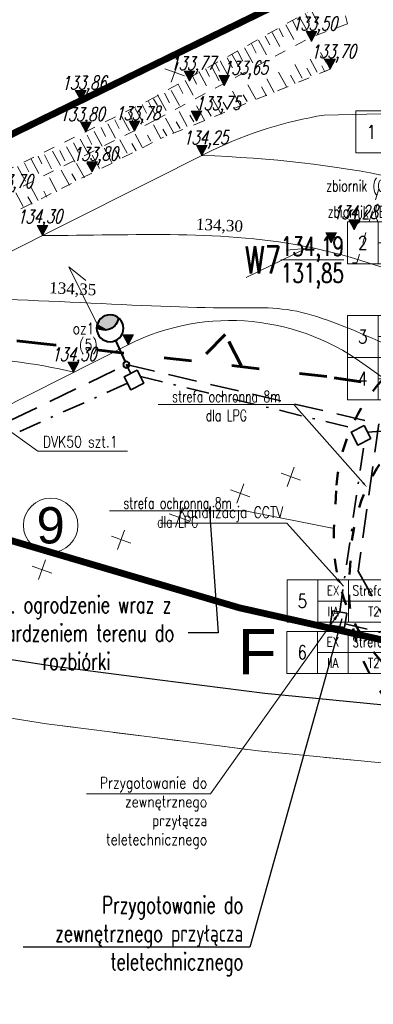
# Model space of a CAD drawing. Header units: metres. Extents: x 7472034 to 8440138, y 5890133 to 5961460.
# Tile 6 of 103: x 8439465 to 8439481, y 5890355 to 5890398. Entities that reach past the tile are written whole.
import ezdxf
from ezdxf import colors
from ezdxf.entities.mleader import LeaderData, LeaderLine
from ezdxf.enums import TextEntityAlignment as Align
from ezdxf.math import Vec2, Vec3

# ---------------------------------------------------------------- set-up
doc = ezdxf.new("R2010")
doc.units = ezdxf.units.M
doc.header["$MEASUREMENT"] = 0
for name, pattern in [('$0$L218_500', [1, 0.5, -0.5]), ('ACAD_ISO03W100', [30, 12, -18]), ('BUW', [1.5, 1, -0.5]), ('CENTER', [2, 1.25, -0.25, 0.25, -0.25]), ('DASHDOTX2', [2, 1, -0.5, 0, -0.5]), ('DASHED', [19.05, 12.7, -6.35])]:
    doc.linetypes.add(name, pattern=pattern)
doc.layers.get('0').update_dxf_attribs({"linetype": 'CONTINUOUS', "lineweight": 5})
for name, color, linetype, lineweight in [('### Krawężnik', 6, 'CONTINUOUS', 5), ('### rzędne', 172, 'CONTINUOUS', 5), ('___DR.warstwice', 7, 'CONTINUOUS', 5), ('__GRANICA', 5, 'ACAD_ISO03W100', 80), ('_a_widok', 7, 'CONTINUOUS', 5), ('_IS.BLOK.KD.doziemne', 7, 'CONTINUOUS', 5), ('_IS.BLOK.T', 7, 'CONTINUOUS', 5), ('_IS.KD.opis.1', 138, 'CONTINUOUS', 18), ('_T_opisik.0', 16, 'CONTINUOUS', 20), ('_T_strefa_opis', 178, 'CONTINUOUS', 18), ('_T_zbiornik.opis', 190, 'CONTINUOUS', 13), ('a___skarpa', 7, 'CONTINUOUS', 5), ('a_opisy', 7, 'CONTINUOUS', 18), ('E_BLOK', 170, 'CONTINUOUS', 20), ('E_Kable_ziemia2', 10, 'DASHED', 35), ('E_Kanal_sterownicze', 10, 'DASHDOTX2', 35), ('E_LAMPY', 10, 'CONTINUOUS', 25), ('E_OPIS_170', 170, 'CONTINUOUS', 30), ('T_strefa-8', 20, 'ACAD_ISO03W100', 50), ('ZAG-OBRYS005', 7, 'CONTINUOUS', 0), ('ZAG-OBRYS070', 7, 'CONTINUOUS', 70)]:
    doc.layers.add(name, color=color, linetype=linetype, lineweight=lineweight)
doc.layers.add('2D - Ogólne', color=7, linetype='CONTINUOUS')
doc.layers.add('_IS.A.śmieci', color=21, linetype='CONTINUOUS', lineweight=30, plot=False)
doc.layers.add('_IS_NO', color=11, linetype='CONTINUOUS', lineweight=20, plot=False)
doc.styles.add('ARIAL', font='arial.ttf')
doc.styles.add('ROMANS', font='ROMANS.shx', dxfattribs={"width": 0.8})
doc.styles.add('RS', font='Romans.shx', dxfattribs={"width": 0.7})
doc.styles.add('style2', font='romans.shx', dxfattribs={"width": 0.7, "oblique": 15})
doc.styles.add('wojtek 1', font='times.ttf', dxfattribs={"height": 0.6})
doc.dimstyles.new('1', dxfattribs={"dimscale": 0.04, "dimtxt": 5, "dimasz": 25, "dimexe": 1, "dimexo": 0, "dimgap": 1, "dimtad": 1, "dimdec": 1, "dimrnd": 0.5, "dimdsep": 46, "dimtxsty": 'ROMANS', "dimcen": 0, "dimclrt": 2, "dimadec": 0, "dimazin": 0, "dimtfac": 1, "dimtdec": 1, "dimtofl": 0, "dimtmove": 2, "dimatfit": 3, "dimfxl": 0, "dimtolj": 1, "dimarcsym": 0})

# ---------------------------------------------------------------- blocks, each defined once
blk = doc.blocks.new('23123')
at = {"layer": 'a_opisy', "linetype": '$0$L218_500'}
blk.add_hatch(color=250, dxfattribs=at).paths.add_polyline_path([(8443019.233, 5888878.045), (8443018.761, 5888878.045), (8443018.289, 5888878.045), (8443018.761, 5888877.161)])
at = {"layer": 'a_opisy', "color": 250, "linetype": 'CENTER'}
for points in [[(8443018.289, 5888878.045), (8443018.761, 5888878.045)], [(8443019.233, 5888878.045), (8443018.761, 5888877.161), (8443018.289, 5888878.045)], [(8443018.289, 5888878.045), (8443018.761, 5888877.161), (8443019.233, 5888878.045)], [(8443019.233, 5888878.045), (8443018.761, 5888878.045)]]:
    blk.add_lwpolyline(points, dxfattribs=at)
blk = doc.blocks.new('A$C6DF46E0F')
at = {"linetype": '$0$L218_500'}
for p, q in [((-21.431, -9.812), (-12.931, -5.231)), ((-12.931, -5.231), (-12.615, -6.55)), ((-12.615, -6.55), (-14.304, -7.153)), ((-21.15, -10.685), (-14.304, -7.153)), ((-13.82, -7.8), (-13.415, -8.548)), ((-13.415, -8.548), (-20.794, -11.438)), ((-45.016, -21.056), (-21.45, -9.821)), ((-21.15, -10.685), (-27.974, -13.968)), ((-28.923, -15.376), (-20.904, -11.49)), ((-20.904, -11.49), (-20.794, -11.438))]:
    blk.add_line(p, q, dxfattribs=at)
at = {"ltscale": 0.1}
for p, q in [((-14.479, -6.073), (-14.297, -6.445)), ((-14.205, -5.935), (-13.9, -6.557)), ((-15.025, -6.39), (-14.834, -6.781)), ((-14.726, -6.228), (-14.392, -6.86)), ((-15.945, -6.885), (-15.611, -7.517)), ((-15.636, -6.719), (-15.454, -7.09)), ((-15.336, -6.557), (-14.991, -7.208)), ((-16.854, -7.375), (-16.653, -7.786)), ((-16.555, -7.214), (-16.211, -7.865)), ((-16.245, -7.047), (-16.054, -7.438)), ((-17.463, -7.703), (-17.253, -8.134)), ((-17.165, -7.542), (-16.811, -8.213)), ((-18.456, -8.221), (-18.289, -8.56)), ((-18.252, -8.1), (-17.918, -8.743)), ((-17.932, -7.975), (-17.712, -8.425)), ((-17.729, -7.816), (-17.364, -8.506)), ((-14.285, -8.091), (-13.982, -8.662)), ((-19.199, -8.563), (-18.865, -9.195)), ((-18.894, -8.452), (-18.727, -8.792)), ((-18.616, -8.37), (-18.311, -8.993)), ((-15.684, -8.645), (-15.345, -9.283)), ((-14.965, -8.319), (-14.647, -8.921)), ((-14.433, -8.489), (-14.245, -8.817)), ((-13.779, -8.382), (-13.649, -8.649)), ((-20.108, -9.104), (-19.907, -9.515)), ((-19.809, -8.957), (-19.465, -9.608)), ((-19.499, -8.725), (-19.307, -9.116)), ((-16.206, -8.934), (-15.887, -9.537)), ((-15.163, -8.787), (-14.954, -9.15)), ((-20.717, -9.498), (-20.507, -9.928)), ((-20.419, -9.379), (-20.065, -10.049)), ((-17.726, -9.457), (-17.371, -10.127)), ((-17.048, -9.178), (-16.709, -9.816)), ((-16.451, -9.277), (-16.226, -9.672)), ((-21.436, -9.85), (-21.131, -10.472)), ((-21.21, -9.74), (-21.039, -10.037)), ((-21.029, -9.567), (-20.664, -10.257)), ((-18.609, -9.757), (-18.255, -10.427)), ((-18.139, -9.924), (-17.968, -10.22)), ((-17.256, -9.624), (-17.085, -9.92)), ((-22.319, -10.316), (-22.127, -10.708)), ((-22.019, -10.155), (-21.685, -10.787)), ((-21.71, -9.988), (-21.528, -10.36)), ((-20.094, -10.311), (-19.739, -10.981)), ((-19.32, -10.071), (-18.966, -10.742)), ((-18.851, -10.238), (-18.679, -10.535)), ((-23.239, -10.812), (-22.905, -11.444)), ((-22.929, -10.645), (-22.747, -11.017)), ((-22.629, -10.483), (-22.285, -11.135)), ((-20.689, -10.598), (-20.335, -11.268)), ((-20.219, -10.765), (-20.048, -11.061)), ((-19.624, -10.478), (-19.453, -10.774)), ((-23.849, -11.14), (-23.505, -11.792)), ((-23.538, -10.973), (-23.347, -11.365)), ((-21.228, -10.877), (-20.904, -11.49)), ((-20.822, -11.083), (-20.651, -11.38)), ((-24.757, -11.63), (-24.546, -12.06)), ((-24.459, -11.469), (-24.104, -12.14)), ((-24.148, -11.302), (-23.947, -11.712)), ((-22.723, -11.518), (-22.404, -12.121)), ((-22.19, -11.688), (-22.003, -12.016)), ((-22.042, -11.291), (-21.739, -11.861)), ((-21.489, -11.333), (-21.358, -11.6)), ((-26.05, -12.133), (-25.746, -12.756)), ((-25.686, -11.981), (-25.352, -12.624)), ((-25.366, -11.958), (-25.146, -12.408)), ((-25.068, -11.798), (-24.704, -12.487)), ((-23.42, -11.885), (-23.081, -12.523)), ((-22.921, -11.986), (-22.711, -12.349)), ((-26.933, -12.488), (-26.741, -12.879)), ((-26.633, -12.327), (-26.299, -12.959)), ((-26.328, -12.187), (-26.161, -12.526)), ((-24.64, -12.542), (-24.301, -13.18)), ((-24.188, -12.518), (-23.962, -12.912)), ((-23.942, -12.175), (-23.624, -12.778)), ((-27.243, -12.634), (-26.899, -13.286)), ((-25.318, -12.821), (-24.963, -13.491)), ((-24.848, -12.988), (-24.677, -13.284)), ((-25.842, -13.161), (-25.518, -13.774)), ((-27.337, -13.801), (-27.018, -14.404)), ((-26.656, -13.574), (-26.353, -14.145)), ((-26.103, -13.744), (-25.972, -14.01)), ((-26.804, -13.972), (-26.617, -14.3))]:
    blk.add_line(p, q, dxfattribs=at)
blk = doc.blocks.new('A$C5FF37710')
at = {"layer": '### rzędne', "color": 0, "lineweight": 13, "flags": 128}
blk.add_lwpolyline([(25.683, 18.483), (28.307, 19.768), (27.44, 19.693)], dxfattribs=at)
at = {"layer": '### rzędne', "color": 0, "lineweight": 13, "elevation": 0, "flags": 128}
blk.add_lwpolyline([(19.169, 16.344), (17.868, 18.96), (18.62, 18.353)], dxfattribs=at)
blk = doc.blocks.new('NUMER_')
blk.add_circle((0, 0), 120)
at = {"style": 'ARIAL'}
blk.add_attdef('1', (-58.9, -80.2), '', height=170, rotation=360, dxfattribs=at)
blk = doc.blocks.new('Studnia SK1_v2')
at = {"color": 0, "linetype": 'Continuous', "ltscale": 2}
blk.add_lwpolyline([(0, 0.64), (0.64, 0.64), (0.64, 0), (0, 0), (0, 0.64)], dxfattribs=at)
blk = doc.blocks.new('LAM')
at = {"lineweight": 40}
blk.add_line((0, -161.6), (0, -18.6), dxfattribs=at)
for centre, radius in [((0, 0), 18.6), ((0, -243.8), 82.3)]:
    blk.add_circle(centre, radius, dxfattribs=at)
blk.add_arc((0, -321.8), 82.3, 28.27373, 151.72627, dxfattribs=at)
for points in [[(-72.5, -282.8), (-60.9, -299.2), (-51.7, -257.8)], [(18.2, -241.5), (-60.9, -299.2), (45.9, -253.5), (-32.8, -318.4)], [(-60.9, -299.2), (-18.2, -241.6), (18.2, -241.5)], [(-34, -246.9), (-60.9, -299.2), (-18.2, -241.6)], [(-51.7, -257.8), (-60.9, -299.2), (-34, -246.9)], [(-32.8, -318.4), (45.9, -253.5), (2.3, -326.1)], [(45.9, -253.5), (72.5, -282.8), (2.3, -326.1)], [(2.3, -326.1), (72.5, -282.8), (34, -318.8), (58.2, -302.7)]]:
    blk.add_solid(points, dxfattribs=at)
blk = doc.blocks.new('A$C2D0F1821')
at = {"ltscale": 0.1}
for p, q in [((0.457, 0.914), (0.457, 0)), ((0.914, 0.457), (0, 0.457))]:
    blk.add_line(p, q, dxfattribs=at)
blk = doc.blocks.new('A$C57F34CC8')
at = {"layer": '__GRANICA', "color": 246, "lineweight": 60, "ltscale": 0.1}
for p, q in [((60.653, 12.643), (59.507, 11.488)), ((60.653, 12.643), (59.507, 11.488)), ((61.359, 11.275), (60.653, 12.643)), ((61.359, 11.275), (60.653, 12.643))]:
    blk.add_line(p, q, dxfattribs=at)
blk.add_lwpolyline([(104.547, 61.491), (124.753, 8.665), (116.278, 0), (87.502, 5.853), (75.537, 9.185), (65.12, 10.793), (52.658, 12.238), (35.114, 14.256), (31.171, 14.725), (0, 23.879)], dxfattribs=at)
blk = doc.blocks.new('A$C1D2679FE')
at = {"layer": '### Krawężnik', "color": 0, "linetype": 'Continuous', "lineweight": 5}
for p, q in [((182.021, 33.024), (187.358, 32.196)), ((187.358, 32.196), (192.023, 31.596)), ((192.023, 31.596), (196.688, 30.996)), ((196.688, 30.996), (201.978, 30.481))]:
    blk.add_line(p, q, dxfattribs=at)
at = {"layer": '2D - Ogólne', "flags": 128}
blk.add_lwpolyline([(176.66, 36.503), (178.508, 36.16), (187.718, 34.731), (192.35, 34.135), (196.975, 33.54), (202.226, 33.029), (207.003, 32.564)], dxfattribs=at)
blk = doc.blocks.new('A$C2C426404')
at = {"layer": '_IS_NO'}
for points, knots in [([(34.698, 26.62, 0), (40.872, 26.411, 0), (49.613, 24.402), (56.18, 20.44, 0), (58.83, 19.205, 0), (59.094, 19.084, 0)], [0, 0, 0, 0, 10.980308, 19.583014, 20.554106, 20.554106, 20.554106, 20.554106]), ([(22.248, 20.37, 0), (26.428, 20.368, 0), (34.774, 19.718, 0), (38.927, 20.042, 0), (43.773, 17.836, 0), (51.081, 15.064, 0), (58.09, 9.696, 0), (65.348, 7.092, 0), (69.646, 6.131)], [0, 0, 0, 0, 12.098682, 16.721593, 20.958009, 26.678391, 41.18454, 48.39981, 48.39981, 48.39981, 48.39981])]:
    blk.add_open_spline(points, degree=3, knots=knots, dxfattribs=at)
at = {"layer": '_IS_NO', "ltscale": 0.1}
blk.add_open_spline([(27.676, 23.093, 0), (31.683, 23.091, 0), (38.091, 23.52, 0), (46.019, 20.448), (52.027, 18.016, 0), (57.481, 14.611, 0), (63.15, 12.168), (64.016, 9.527), (68.706, 8.717), (72.938, 7.781)], degree=3, knots=[0, 0, 0, 0, 11.95042, 19.079166, 25.479803, 30.852027, 32.945282, 39.663049, 46.673462, 46.673462, 46.673462, 46.673462], dxfattribs=at)
blk.add_open_spline([(17.171, 17.87, 0), (21.251, 17.924, 0), (25.659, 17.905, 0), (29.053, 17.065, 0)], degree=3, dxfattribs=at)
at = {"layer": '### rzędne', "color": 0, "linetype": '$0$L218_500', "lineweight": 25, "xscale": 0.5, "yscale": 0.5, "zscale": 0.5}
for p in [(-4221469.861, -2944406.941), (-4221469.038, -2944408.164), (-4221475.226, -2944408.682), (-4221473.706, -2944408.885), (-4221480.022, -2944409.543), (-4221474.925, -2944410.445), (-4221479.795, -2944410.933), (-4221477.654, -2944410.89), (-4221474.683, -2944411.96, 0), (-4221479.522, -2944412.677), (-4221481.704, -2944415.488, 0), (-4221467.978, -2944415.241), (-4221480.345, -2944421.51, 0)]:
    blk.add_blockref('23123', p, dxfattribs=at)
at = {"layer": '### rzędne', "color": 0, "linetype": 'CENTER', "lineweight": 25, "char_height": 0.6, "attachment_point": 1, "rotation": 0.4319, "style": 'style2'}
for s, insert in [('133,50', (38.672, 32.72)), ('133,70', (39.495, 31.497)), ('133,77', (33.307, 30.979)), ('133,65', (35.624, 30.775)), ('133,86', (28.511, 30.117)), ('133,75', (34.406, 29.216)), ('133,80', (28.427, 28.728)), ('133,78', (30.879, 28.771)), ('134,25', (33.87, 27.7, 0)), ('133,80', (29.012, 26.984)), ('133,70', (25.267, 25.769)), ('134,28', (40.465, 24.412)), ('134,30', (26.558, 24.223, 0)), ('134,30', (28.07, 18.15, 0))]:
    blk.add_mtext(s, dxfattribs=dict(at, insert=insert))
at = {"layer": '_IS_NO', "char_height": 0.5, "attachment_point": 1, "rotation": 357.2896, "style": 'wojtek 1'}
for s, insert in [('134,30', (34.446, 23.849, 0)), ('134,35', (27.984, 21.048, 0))]:
    blk.add_mtext(s, dxfattribs=dict(at, insert=insert))
blk = doc.blocks.new('TAB-STRFY-2')
for p, q in [((3180.9, 1818), (3180.9, 1787.1)), ((3105.9, 1787.1), (3105.9, 1756.2))]:
    blk.add_line(p, q)
for points in [[(3015.9, 1818), (3060.9, 1818), (3060.9, 1756.2), (3015.9, 1756.2)], [(3060.9, 1818), (3105.9, 1818), (3105.9, 1787.1), (3060.9, 1787.1)], [(3105.9, 1818), (3180.9, 1818), (3180.9, 1787.1), (3105.9, 1787.1)], [(3060.9, 1787.1), (3105.9, 1787.1), (3105.9, 1756.2), (3060.9, 1756.2)], [(3105.9, 1787.1), (3180.9, 1787.1), (3180.9, 1756.2), (3105.9, 1756.2)]]:
    blk.add_lwpolyline(points, close=True)
at = {"style": 'ROMANS', "width": 0.8, "flags": 12}
for tag, height, p in [('EX', 14, (3083.4, 1802.5)), ('STREFA', 15, (3143.4, 1802.5)), ('1', 14, (3038.4, 1787.1)), ('II', 14, (3083.4, 1771.6)), ('T2', 14, (3143.4, 1771.6))]:
    blk.add_attdef(tag, text='', height=height, dxfattribs=at).set_placement(p, align=Align.MIDDLE_CENTER)
blk = doc.blocks.new('Elektryk_v3')
at = {"layer": 'E_Kable_ziemia2', "color": 1, "ltscale": 0.1}
blk.add_lwpolyline([(-47.995, -75.123), (-39.478, -71.02), (-28.36, -73.623), (-29.271, -80.119), (-27.976, -82.445), (-13.99, -86.052), (-7.757, -86.534), (-3.364, -85.11), (2.01, -82.485), (2.01, -82.485), (6.783, -79.955), (12.443, -77.003), (12.65, -76.414), (9.372, -69.287), (17.624, -65.104), (18.058, -65.393), (24.483, -62.191), (21.935, -56.698), (21.703, -56.588), (17.902, -58.124)], dxfattribs=at)
at = {"layer": 'E_Kanal_sterownicze', "color": 1}
for points in [[(-39.281, -71.406), (-39.478, -71.02)], [(-38.855, -71.548), (-29.314, -73.863)], [(-39.423, -71.843), (-46.588, -75.038), (-46.928, -75.311)], [(-28.856, -73.989), (-26.906, -73.869)], [(-30.079, -81.92), (-28.996, -74.42)], [(-29.836, -82.44), (-13.99, -86.382), (-9.777, -86.987), (-8.866, -87.006), (-7.434, -86.967), (-3.299, -85.524), (2.15, -82.823), (2.15, -82.823), (2.15, -82.823), (13.056, -77.105)]]:
    blk.add_lwpolyline(points, dxfattribs=at)
for p, rotation in [((-39.57, -71.553), 296.9879690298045), ((-29.571, -73.994), 296.9879690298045), ((-30.395, -81.87), 261.1053203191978)]:
    blk.add_blockref('Studnia SK1_v2', p, dxfattribs=dict(at, rotation=rotation))
at = {"layer": 'E_LAMPY', "color": 1, "xscale": -0.007200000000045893, "yscale": 0.007200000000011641, "zscale": 0.0072, "rotation": 204.023319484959}
blk.add_blockref('LAM', (-39.478, -71.02), dxfattribs=at)
at = {"layer": 'E_OPIS_170', "color": 0, "lineweight": 20, "char_height": 0.5, "style": 'ROMANS'}
for s, insert, width, attachment_point in [('oz1', (-41.839, -69.179), 0.98774, 1), ('(5)', (-41.559, -69.894), 0.77622, 1), ('DVK50 szt.1', (-43.15, -74.168, 0), 4.13861, 1), ('{\\W0.8;Kanalizacja CCTV}', (-32.567, -77.274), 5.20885, 3), ('Przygotowanie do zewnętrznego przyłącza teletechnicznego', (-35.914, -89.196), 5.20885, 3)]:
    blk.add_mtext(s, dxfattribs=dict(at, insert=insert, width=width, attachment_point=attachment_point))
at = {"layer": 'E_OPIS_170', "color": 0, "lineweight": 20, "annotation_type": 0, "has_hookline": 1}
for points, hookline_direction, text_width in [([(-44.987, -73.674, 0), (-43.37, -74.835, 0), (-42.97, -74.835, 0)], 0, 3.505), ([(-29.914, -80.777), (-32.41, -78.001), (-32.81, -78.001)], 1, 5.124), ([(-30.079, -81.92), (-35.767, -89.938), (-36.167, -89.938)], 1, 5.029)]:
    blk.add_leader(points, dimstyle='1', override={"dimasz": 10}, dxfattribs=dict(at, hookline_direction=hookline_direction, text_width=text_width))
blk = doc.blocks.new('JPII.KD_aktualizacja rzędnych_20.12.2024')
at = {"layer": '_IS.KD.opis.1'}
ml = blk.add_multileader_mtext('Standard', dxfattribs=at)
ml.set_content('\\A1;{\\C134;D38\\H0.7x;\\C256;\\S134,15/132,75;}', color=256, style='RS')
ml.set_leader_properties()
ml.build(insert=Vec2(0, 0))
ml.multileader.update_dxf_attribs({"text_left_attachment_type": 2, "text_right_attachment_type": 2, "dogleg_length": 0.2, "arrow_head_size": 0.25})
ctx = ml.context
ctx.base_point, ctx.char_height, ctx.arrow_head_size, ctx.landing_gap_size, ctx.plane_origin = Vec3(8438618.092, 5890700.706), 1.2, 0.25, 0.3, Vec3(8438574.538, 5890674.964)
ctx.left_attachment, ctx.right_attachment, ctx.text_align_type = 2, 2, 1
notes = []
notes.append((ctx, [(1, (1, 1, 0), (8438624, 5890700.706), (-1, 0), 0.2, [(3, [(8438632.024, 5890691.664)], 0, [])])]))
ctx.mtext.insert, ctx.mtext.width, ctx.mtext.alignment, ctx.mtext.flow_direction = Vec3(8438620.946, 5890701.846), 6.18424, 2, 5
ml = blk.add_multileader_mtext('Standard', dxfattribs=at)
ml.set_content('\\A1;{\\C134;W7\\H0.7x;\\C256;\\S134,19/131,85;}', color=256, style='RS')
ml.set_leader_properties()
ml.build(insert=Vec2(0, 0))
ml.multileader.update_dxf_attribs({"text_left_attachment_type": 2, "text_right_attachment_type": 2, "dogleg_length": 0.2, "arrow_head_size": 0.25})
ctx = ml.context
ctx.base_point, ctx.char_height, ctx.arrow_head_size, ctx.landing_gap_size, ctx.plane_origin = Vec3(8438615.333, 5890683.583), 1.2, 0.25, 0.3, Vec3(8438567.633, 5890670.978)
ctx.left_attachment, ctx.right_attachment, ctx.text_align_type = 2, 2, 1
notes.append((ctx, [(1, (1, 1, 0), (8438620.641, 5890683.583), (-1, 0), 0.2, [(3, [(8438622.523, 5890689.954)], 0, [])])]))
ctx.mtext.insert, ctx.mtext.width, ctx.mtext.alignment, ctx.mtext.flow_direction = Vec3(8438617.887, 5890684.723), 6.18424, 2, 5
ml = blk.add_multileader_mtext('Standard', dxfattribs=at)
ml.set_content('\\A1;{\\C134;W6\\H0.7x;\\C256;\\S134,21/133,42;}', color=256, style='RS')
ml.set_leader_properties()
ml.build(insert=Vec2(0, 0))
ml.multileader.update_dxf_attribs({"text_left_attachment_type": 2, "text_right_attachment_type": 2, "dogleg_length": 0.2, "arrow_head_size": 0.25})
ctx = ml.context
ctx.base_point, ctx.char_height, ctx.arrow_head_size, ctx.landing_gap_size, ctx.plane_origin = Vec3(8438622.081, 5890685.494), 1.2, 0.25, 0.3, Vec3(8438578.374, 5890663.432)
ctx.left_attachment, ctx.right_attachment, ctx.text_align_type = 2, 2, 1
notes.append((ctx, [(1, (1, 1, 0), (8438627.389, 5890685.494), (-1, 0), 0.2, [(3, [(8438633.89, 5890687.552)], 0, [])])]))
ctx.mtext.insert, ctx.mtext.width, ctx.mtext.alignment, ctx.mtext.flow_direction = Vec3(8438624.635, 5890686.634), 9.34447, 2, 5
for ctx, leaders in notes:
    for number, flags, end, landing, length, lines in leaders:
        leader = LeaderData()
        leader.index, (leader.has_last_leader_line, leader.has_dogleg_vector, leader.attachment_direction) = number, flags
        leader.last_leader_point, leader.dogleg_vector, leader.dogleg_length = Vec3(end), Vec3(landing), length
        for number, points, colour, breaks in lines:
            line = LeaderLine()
            line.index, line.vertices, line.color, line.breaks = number, Vec3.list(points), colors.encode_raw_color(colour), breaks
            leader.lines.append(line)
        ctx.leaders.append(leader)
blk = doc.blocks.new('JPII.T.0')
at = {"layer": 'T_strefa-8', "ltscale": 0.05, "elevation": 0, "flags": 128}
blk.add_lwpolyline([(7471976.617, 5961421.614), (7471976.524, 5961419.947, 0.414214), (7471984.065, 5961411.514), (7471984.684, 5961411.479, 0.414214), (7471993.118, 5961419.021), (7471993.211, 5961420.688, 0.414214), (7471985.669, 5961429.122), (7471985.05, 5961429.156, 0.414214)], format="xyb", close=True, dxfattribs=at)
at = {"layer": 'T_strefa-8', "ltscale": 0.05, "flags": 128}
blk.add_lwpolyline([(7471994.972, 5961416.701), (7471995.039, 5961417.899, 0.414214), (7471987.496, 5961426.331), (7471985.698, 5961426.431, 0.414214), (7471977.266, 5961418.888), (7471977.199, 5961417.69, 0.414214), (7471984.742, 5961409.258), (7471986.54, 5961409.158, 0.414214)], format="xyb", close=True, dxfattribs=at)
at = {"layer": '_T_strefa_opis'}
ref = blk.add_blockref('TAB-STRFY-2', (7471887.016, 5961383.816), dxfattribs=dict(at, xscale=0.03, yscale=0.03, zscale=0.03))
ref.add_attrib('1', '1', dxfattribs={"layer": '0', "lineweight": 30, "height": 0.6, "style": 'ROMANS', "width": 0.8}).set_placement((7471978.167, 5961437.428), align=Align.MIDDLE_CENTER)
ref.add_attrib('EX', 'EX', dxfattribs={"layer": '0', "height": 0.42, "style": 'ROMANS', "width": 0.8}).set_placement((7471979.517, 5961437.892), align=Align.MIDDLE_CENTER)
ref.add_attrib('T2', 'T3/T1', dxfattribs={"layer": '0', "height": 0.42, "style": 'ROMANS', "width": 0.8}).set_placement((7471981.317, 5961436.964), align=Align.MIDDLE_CENTER)
ref.add_attrib('II', 'IIA', dxfattribs={"layer": '0', "height": 0.42, "style": 'ROMANS', "width": 0.8}).set_placement((7471979.517, 5961436.964), align=Align.MIDDLE_CENTER)
ref.add_attrib('STREFA', 'Strefa 1', dxfattribs={"layer": '0', "height": 0.45, "style": 'ROMANS', "width": 0.75}).set_placement((7471981.317, 5961437.892), align=Align.MIDDLE_CENTER)
ref = blk.add_blockref('TAB-STRFY-2', (7471886.638, 5961378.924), dxfattribs=dict(at, xscale=0.03, yscale=0.03, zscale=0.03))
ref.add_attrib('1', '2', dxfattribs={"layer": '0', "lineweight": 30, "height": 0.6, "style": 'ROMANS', "width": 0.8}).set_placement((7471977.79, 5961432.537), align=Align.MIDDLE_CENTER)
ref.add_attrib('EX', 'EX', dxfattribs={"layer": '0', "height": 0.42, "style": 'ROMANS', "width": 0.8}).set_placement((7471979.14, 5961433), align=Align.MIDDLE_CENTER)
ref.add_attrib('T2', 'T3/T1', dxfattribs={"layer": '0', "height": 0.42, "style": 'ROMANS', "width": 0.8}).set_placement((7471980.94, 5961432.073), align=Align.MIDDLE_CENTER)
ref.add_attrib('II', 'IIA', dxfattribs={"layer": '0', "height": 0.42, "style": 'ROMANS', "width": 0.8}).set_placement((7471979.14, 5961432.073), align=Align.MIDDLE_CENTER)
ref.add_attrib('STREFA', 'Strefa 1', dxfattribs={"layer": '0', "height": 0.45, "style": 'ROMANS', "width": 0.75}).set_placement((7471980.94, 5961433), align=Align.MIDDLE_CENTER)
ref = blk.add_blockref('TAB-STRFY-2', (7471886.638, 5961374.793), dxfattribs=dict(at, xscale=0.03, yscale=0.03, zscale=0.03))
ref.add_attrib('1', '3', dxfattribs={"layer": '0', "lineweight": 30, "height": 0.6, "style": 'ROMANS', "width": 0.8}).set_placement((7471977.79, 5961428.406), align=Align.MIDDLE_CENTER)
ref.add_attrib('EX', 'EX', dxfattribs={"layer": '0', "height": 0.42, "style": 'ROMANS', "width": 0.8}).set_placement((7471979.14, 5961428.869), align=Align.MIDDLE_CENTER)
ref.add_attrib('T2', 'T3/T1', dxfattribs={"layer": '0', "height": 0.42, "style": 'ROMANS', "width": 0.8}).set_placement((7471980.94, 5961427.942), align=Align.MIDDLE_CENTER)
ref.add_attrib('II', 'IIA', dxfattribs={"layer": '0', "height": 0.42, "style": 'ROMANS', "width": 0.8}).set_placement((7471979.14, 5961427.942), align=Align.MIDDLE_CENTER)
ref.add_attrib('STREFA', 'Strefa 1', dxfattribs={"layer": '0', "height": 0.45, "style": 'ROMANS', "width": 0.75}).set_placement((7471980.94, 5961428.869), align=Align.MIDDLE_CENTER)
ref = blk.add_blockref('TAB-STRFY-2', (7471886.638, 5961372.938), dxfattribs=dict(at, xscale=0.03, yscale=0.03, zscale=0.03))
ref.add_attrib('1', '4', dxfattribs={"layer": '0', "lineweight": 30, "height": 0.6, "style": 'ROMANS', "width": 0.8}).set_placement((7471977.79, 5961426.551), align=Align.MIDDLE_CENTER)
ref.add_attrib('EX', 'EX', dxfattribs={"layer": '0', "height": 0.42, "style": 'ROMANS', "width": 0.8}).set_placement((7471979.14, 5961427.014), align=Align.MIDDLE_CENTER)
ref.add_attrib('T2', 'T3/T1', dxfattribs={"layer": '0', "height": 0.42, "style": 'ROMANS', "width": 0.8}).set_placement((7471980.94, 5961426.087), align=Align.MIDDLE_CENTER)
ref.add_attrib('II', 'IIA', dxfattribs={"layer": '0', "height": 0.42, "style": 'ROMANS', "width": 0.8}).set_placement((7471979.14, 5961426.087), align=Align.MIDDLE_CENTER)
ref.add_attrib('STREFA', 'Strefa 1', dxfattribs={"layer": '0', "height": 0.45, "style": 'ROMANS', "width": 0.75}).set_placement((7471980.94, 5961427.014), align=Align.MIDDLE_CENTER)
ref = blk.add_blockref('TAB-STRFY-2', (7471883.983, 5961363.14), dxfattribs=dict(at, xscale=0.03, yscale=0.03, zscale=0.03))
ref.add_attrib('1', '5', dxfattribs={"layer": '0', "lineweight": 30, "height": 0.6, "style": 'ROMANS', "width": 0.8}).set_placement((7471975.134, 5961416.753), align=Align.MIDDLE_CENTER)
ref.add_attrib('EX', 'EX', dxfattribs={"layer": '0', "height": 0.42, "style": 'ROMANS', "width": 0.8}).set_placement((7471976.484, 5961417.216), align=Align.MIDDLE_CENTER)
ref.add_attrib('T2', 'T2', dxfattribs={"layer": '0', "height": 0.42, "style": 'ROMANS', "width": 0.8}).set_placement((7471978.284, 5961416.289), align=Align.MIDDLE_CENTER)
ref.add_attrib('II', 'IIA', dxfattribs={"layer": '0', "height": 0.42, "style": 'ROMANS', "width": 0.8}).set_placement((7471976.484, 5961416.289), align=Align.MIDDLE_CENTER)
ref.add_attrib('STREFA', 'Strefa 2', dxfattribs={"layer": '0', "height": 0.45, "style": 'ROMANS', "width": 0.75}).set_placement((7471978.284, 5961417.216), align=Align.MIDDLE_CENTER)
ref = blk.add_blockref('TAB-STRFY-2', (7471883.974, 5961360.874), dxfattribs=dict(at, xscale=0.03, yscale=0.03, zscale=0.03))
ref.add_attrib('1', '6', dxfattribs={"layer": '0', "lineweight": 30, "height": 0.6, "style": 'ROMANS', "width": 0.8}).set_placement((7471975.125, 5961414.487), align=Align.MIDDLE_CENTER)
ref.add_attrib('EX', 'EX', dxfattribs={"layer": '0', "height": 0.42, "style": 'ROMANS', "width": 0.8}).set_placement((7471976.475, 5961414.951), align=Align.MIDDLE_CENTER)
ref.add_attrib('T2', 'T2', dxfattribs={"layer": '0', "height": 0.42, "style": 'ROMANS', "width": 0.8}).set_placement((7471978.275, 5961414.023), align=Align.MIDDLE_CENTER)
ref.add_attrib('II', 'IIA', dxfattribs={"layer": '0', "height": 0.42, "style": 'ROMANS', "width": 0.8}).set_placement((7471976.475, 5961414.023), align=Align.MIDDLE_CENTER)
ref.add_attrib('STREFA', 'Strefa 2', dxfattribs={"layer": '0', "height": 0.45, "style": 'ROMANS', "width": 0.75}).set_placement((7471978.275, 5961414.951), align=Align.MIDDLE_CENTER)
at = {"layer": '_T_opisik.0'}
ml = blk.add_multileader_mtext('Standard', dxfattribs=at)
ml.set_content('SEC-X 60/75', color=256, style='RS')
ml.set_leader_properties()
ml.build(insert=Vec2(0, 0))
ml.multileader.update_dxf_attribs({"text_right_attachment_type": 6, "dogleg_length": 0.2, "arrow_head_size": 0.15})
ctx = ml.context
ctx.base_point, ctx.char_height, ctx.arrow_head_size, ctx.landing_gap_size, ctx.plane_origin = Vec3(7471978.91, 5961423.862), 0.5, 0.15, 0.1, Vec3(7471951.057, 5961424.326)
ctx.right_attachment, ctx.text_align_type = 6, 1
notes = []
notes.append((ctx, [(1, (1, 1, 0), (7471983.026, 5961423.529), (-1, 0), 0.2, [(0, [(7471985.459, 5961428.197)], 0, [])])]))
ctx.mtext.insert, ctx.mtext.width, ctx.mtext.alignment, ctx.mtext.flow_direction = Vec3(7471980.868, 5961424.195), 5.85514, 2, 5
at = {"layer": '_T_strefa_opis'}
ml = blk.add_multileader_mtext('Standard', dxfattribs=at)
ml.set_content('strefa ochronna 8m dla LPG', color=256, style='RS')
ml.set_leader_properties()
ml.build(insert=Vec2(0, 0))
ml.multileader.update_dxf_attribs({"has_text_frame": 1, "text_right_attachment_type": 6, "dogleg_length": 0.2, "arrow_head_size": 0.25})
ctx = ml.context
ctx.base_point, ctx.char_height, ctx.arrow_head_size, ctx.landing_gap_size, ctx.plane_origin = Vec3(7471969.007, 5961425.764), 0.5, 0.25, 0.1, Vec3(7471943.029, 5961424.84)
ctx.right_attachment, ctx.text_align_type = 6, 1
notes.append((ctx, [(1, (1, 1, 0), (7471974.757, 5961425.414), (-1, 0), 0.2, [(3, [(7471977.977, 5961421.767)], 0, [])])]))
ctx.mtext.insert, ctx.mtext.width, ctx.mtext.alignment, ctx.mtext.flow_direction = Vec3(7471971.782, 5961426.014), 5.61632, 2, 5
ml = blk.add_multileader_mtext('Standard', dxfattribs=at)
ml.set_content('strefa ochronna 8m dla LPG', color=256, style='RS')
ml.set_leader_properties()
ml.build(insert=Vec2(0, 0))
ml.multileader.update_dxf_attribs({"has_text_frame": 1, "text_right_attachment_type": 6, "dogleg_length": 0.2, "arrow_head_size": 0.15})
ctx = ml.context
ctx.base_point, ctx.char_height, ctx.arrow_head_size, ctx.landing_gap_size, ctx.plane_origin = Vec3(7471966.862, 5961421.071, 0), 0.5, 0.15, 0.1, Vec3(7471960.071, 5961415.758, 0)
ctx.right_attachment, ctx.text_align_type = 6, 1
notes.append((ctx, [(1, (1, 1, 0), (7471972.612, 5961420.721, 0), (-1, 0), 0.2, [(3, [(7471976.524, 5961419.947, 0)], 0, [])])]))
ctx.mtext.insert, ctx.mtext.width, ctx.mtext.alignment, ctx.mtext.flow_direction = Vec3(7471969.637, 5961421.321, 0), 5.61632, 2, 5
at = {"layer": '_T_zbiornik.opis'}
ml = blk.add_multileader_mtext('Standard', dxfattribs=at)
ml.set_content('\\A1;zbiornik (On) 35m{\\H0.7x;\\S3^ ;}', color=256, style='RS')
ml.set_leader_properties()
ml.build(insert=Vec2(0, 0))
ml.multileader.update_dxf_attribs({"text_left_attachment_type": 2, "text_right_attachment_type": 2, "dogleg_length": 0.5, "arrow_head_size": 0.25})
ctx = ml.context
ctx.base_point, ctx.char_height, ctx.arrow_head_size, ctx.landing_gap_size, ctx.plane_origin = Vec3(7471975.935, 5961435.093), 0.5, 0.25, 0.25, Vec3(7471995.865, 5961441.289)
ctx.left_attachment, ctx.right_attachment = 2, 2
notes.append((ctx, [(1, (1, 1, 0), (7471982.065, 5961435.093), (-1, 0), 0.5, [(0, [(7471986.561, 5961432.643)], 0, [])])]))
ctx.mtext.insert, ctx.mtext.width, ctx.mtext.flow_direction = Vec3(7471976.185, 5961435.474), 7.94811, 5
ml = blk.add_multileader_mtext('Standard', dxfattribs=at)
ml.set_content('\\A1;zbiornik (E95) 30m{\\H0.7x;\\S3^ ;}', color=256, style='RS')
ml.set_leader_properties()
ml.build(insert=Vec2(0, 0))
ml.multileader.update_dxf_attribs({"text_left_attachment_type": 2, "text_right_attachment_type": 2, "dogleg_length": 0.5, "arrow_head_size": 0.25})
ctx = ml.context
ctx.base_point, ctx.char_height, ctx.arrow_head_size, ctx.landing_gap_size, ctx.plane_origin = Vec3(7471975.997, 5961433.946), 0.5, 0.25, 0.25, Vec3(7471993.792, 5961435.015)
ctx.left_attachment, ctx.right_attachment = 2, 2
notes.append((ctx, [(1, (1, 1, 0), (7471982.427, 5961433.946), (-1, 0), 0.5, [(0, [(7471984.287, 5961431.095)], 0, [])])]))
ctx.mtext.insert, ctx.mtext.width, ctx.mtext.flow_direction = Vec3(7471976.247, 5961434.327), 12.44154, 5
for ctx, leaders in notes:
    for number, flags, end, landing, length, lines in leaders:
        leader = LeaderData()
        leader.index, (leader.has_last_leader_line, leader.has_dogleg_vector, leader.attachment_direction) = number, flags
        leader.last_leader_point, leader.dogleg_vector, leader.dogleg_length = Vec3(end), Vec3(landing), length
        for number, points, colour, breaks in lines:
            line = LeaderLine()
            line.index, line.vertices, line.color, line.breaks = number, Vec3.list(points), colors.encode_raw_color(colour), breaks
            leader.lines.append(line)
        ctx.leaders.append(leader)

msp = doc.modelspace()

# ---------------------------------------------------------------- linework, layer by layer
at = {"layer": '### Krawężnik', "color": 251, "linetype": 'ACAD_ISO03W100', "ltscale": 0.1}
msp.add_lwpolyline([(8439461.244, 5890368.291), (8439466.581, 5890367.463), (8439471.246, 5890366.863), (8439475.911, 5890366.263), (8439481.201, 5890365.748), (8439486.491, 5890365.233), (8439495.691, 5890364.623), (8439501.106, 5890364.378), (8439506.521, 5890364.133), (8439512.941, 5890363.868)], dxfattribs=at)
at = {"color": 231, "ltscale": 0.3}
for p, q in [((8439450.243, 5890379.791), (8439475.08, 5890372.57)), ((8439475.08, 5890372.57), (8439482.617, 5890370.994))]:
    msp.add_line(p, q, dxfattribs=at)
at = {"layer": '_a_widok'}
for p, q in [((8439483.251, 5890394.392, 0), (8439478.819, 5890394.286, 0)), ((8439473.892, 5890392.736, 0), (8439455.562, 5890383.536, 0)), ((8439460.088, 5890379.073), (8439470.188, 5890384.163)), ((8439495.556, 5890372.656), (8439480.812, 5890383.126))]:
    msp.add_line(p, q, dxfattribs=at)
for centre, radius, start, end in [((8439481.737, 5890376.41, 0), 18.112, 99.2698, 115.6644), ((8439474.679, 5890375.234), 9.995, 52.1483, 116.7004)]:
    msp.add_arc(centre, radius, start, end, dxfattribs=at)
at = {"layer": 'ZAG-OBRYS070', "color": 196, "linetype": 'BUW', "ltscale": 3, "const_width": 0.3, "flags": 128}
msp.add_lwpolyline([(8439542.761, 5890378.443), (8439518.201, 5890365.873), (8439498.319, 5890366.929), (8439486.184, 5890370.071), (8439475.08, 5890372.57), (8439442.184, 5890382.266), (8439442.184, 5890382.266), (8439442.184, 5890382.266), (8439482.631, 5890402.023), (8439495.032, 5890408.082), (8439507.432, 5890414.142), (8439507.432, 5890414.142), (8439525.871, 5890423.153), (8439532.321, 5890420.233), (8439542.761, 5890378.443)], close=True, dxfattribs=at)

# ---------------------------------------------------------------- block references
at = {"layer": '### Krawężnik', "color": 1, "linetype": 'Continuous', "ltscale": 0.2}
msp.add_blockref('A$C1D2679FE', (8439279.223, 5890335.267), dxfattribs=at)
at = {"layer": '### rzędne', "linetype": '$0$L218_500', "xscale": 0.5, "yscale": 0.5, "zscale": 0.5}
for p in [(4217969.751, 2945950.069), (4217960.805, 2945945.581, 0)]:
    msp.add_blockref('23123', p, dxfattribs=at)
at = {"layer": '___DR.warstwice', "color": 0, "linetype": 'Continuous', "ltscale": 0.2}
msp.add_blockref('A$C2C426404', (8439438.734, 5890365.884), dxfattribs=at)
at = {"layer": '___DR.warstwice', "ltscale": 0.1}
msp.add_blockref('A$C5FF37710', (8439449.698, 5890368.642), dxfattribs=at)
at = {"layer": '__GRANICA', "color": 1, "linetype": 'Continuous', "ltscale": 0.2}
msp.add_blockref('A$C57F34CC8', (8439413.808, 5890371.967), dxfattribs=at)
at = {"layer": '_IS.BLOK.KD.doziemne', "linetype": '$0$L218_500'}
msp.add_blockref('JPII.KD_aktualizacja rzędnych_20.12.2024', (859.621, -295.807), dxfattribs=at)
at = {"layer": '_IS.BLOK.T'}
msp.add_blockref('JPII.T.0', (967502.726, -71043.884), dxfattribs=at)
at = {"layer": 'a___skarpa', "color": 251, "ltscale": 0.1, "rotation": 0.813318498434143}
msp.add_blockref('A$C6DF46E0F', (8439492.369, 5890405.038), dxfattribs=at)
at = {"layer": 'a_opisy', "ltscale": 0.1, "rotation": 340.2636914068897}
for p in [(8439471.645, 5890395.889), (8439476.764, 5890378.068), (8439474.535, 5890377.334), (8439471.84, 5890376.281), (8439469.29, 5890375.292), (8439465.802, 5890373.972)]:
    msp.add_blockref('A$C2D0F1821', p, dxfattribs=at)
at = {"layer": 'E_BLOK'}
msp.add_blockref('Elektryk_v3', (8439509.58, 5890454.306), dxfattribs=at)
at = {"layer": 'ZAG-OBRYS005'}
ref = msp.add_blockref('NUMER_', (8439466.77, 5890376.205), dxfattribs=dict(at, xscale=0.01, yscale=0.01, zscale=0.01))
ref.add_attrib('1', '9', dxfattribs={"layer": '0', "height": 1.6, "style": 'ARIAL'}).set_placement((8439466.77, 5890376.205), align=Align.MIDDLE_CENTER)

# ---------------------------------------------------------------- texts
at = {"layer": '_IS.A.śmieci', "insert": (8439475.254, 5890359.852), "char_height": 0.75, "width": 11.17203, "attachment_point": 3, "style": 'RS'}
msp.add_mtext('Przygotowanie do zewnętrznego przyłącza teletechnicznego', dxfattribs=at)
at = {"layer": 'ZAG-OBRYS070', "color": 196, "linetype": 'BUW', "ltscale": 0.015, "style": 'ARIAL'}
msp.add_text('F', height=2, dxfattribs=at).set_placement((8439475.011, 5890369.635))

# ---------------------------------------------------------------- leaders
at = {"layer": '_IS.A.śmieci', "annotation_type": 0, "has_hookline": 1, "hookline_direction": 1, "text_width": 9.35}
msp.add_leader([(8439479.593, 5890372.086), (8439475.55, 5890357.617), (8439474.95, 5890357.617)], dimstyle='1', override={"dimasz": 15}, dxfattribs=at)
at = {"layer": '_IS.A.śmieci'}
ml = msp.add_multileader_mtext('Standard', dxfattribs=at)
ml.set_content('istn. ogrodzenie wraz z utwardzeniem terenu do rozbiórki', color=256, style='RS')
ml.set_leader_properties()
ml.build(insert=Vec2(0, 0))
ml.multileader.update_dxf_attribs({"text_left_attachment_type": 2, "text_right_attachment_type": 2, "dogleg_length": 0.2, "arrow_head_size": 0.25})
ctx = ml.context
ctx.base_point, ctx.char_height, ctx.arrow_head_size, ctx.landing_gap_size, ctx.plane_origin = Vec3(8439462.983, 5890371.462), 0.75, 0.25, 0.1, Vec3(8439444.507, 5890380.581)
ctx.left_attachment, ctx.right_attachment, ctx.text_align_type = 2, 2, 1
notes = []
notes.append((ctx, [(1, (1, 1, 0), (8439474.151, 5890371.462), (-1, 0), 1.318, [(3, [(8439473.75, 5890377.082)], 0, [])])]))
ctx.mtext.insert, ctx.mtext.width, ctx.mtext.defined_height, ctx.mtext.alignment, ctx.mtext.flow_direction = Vec3(8439467.908, 5890373.087), 9.76984, 10.926, 2, 5
ml = msp.add_multileader_mtext('Standard', dxfattribs=at)
ml.set_content('\\A1;krawężnik najazdowy', color=256, style='RS')
ml.set_leader_properties()
ml.build(insert=Vec2(0, 0))
ml.multileader.update_dxf_attribs({"text_left_attachment_type": 2, "text_right_attachment_type": 2, "dogleg_length": 0.2, "arrow_head_size": 0.25})
ctx = ml.context
ctx.base_point, ctx.char_height, ctx.arrow_head_size, ctx.landing_gap_size, ctx.plane_origin = Vec3(8439456.26, 5890365.33), 0.75, 0.25, 0.1, Vec3(8439436.96, 5890369.987)
ctx.left_attachment, ctx.right_attachment, ctx.text_align_type = 2, 2, 1
notes.append((ctx, [(0, (1, 1, 0), (8439456.06, 5890365.33), (1, 0), 0.2, [(3, [(8439455.187, 5890371.57)], 0, [])])]))
ctx.mtext.insert, ctx.mtext.width, ctx.mtext.alignment, ctx.mtext.flow_direction = Vec3(8439460.423, 5890365.83), 10.85489, 2, 5
for ctx, leaders in notes:
    for number, flags, end, landing, length, lines in leaders:
        leader = LeaderData()
        leader.index, (leader.has_last_leader_line, leader.has_dogleg_vector, leader.attachment_direction) = number, flags
        leader.last_leader_point, leader.dogleg_vector, leader.dogleg_length = Vec3(end), Vec3(landing), length
        for number, points, colour, breaks in lines:
            line = LeaderLine()
            line.index, line.vertices, line.color, line.breaks = number, Vec3.list(points), colors.encode_raw_color(colour), breaks
            leader.lines.append(line)
        ctx.leaders.append(leader)

doc.saveas('drawing.dxf')
